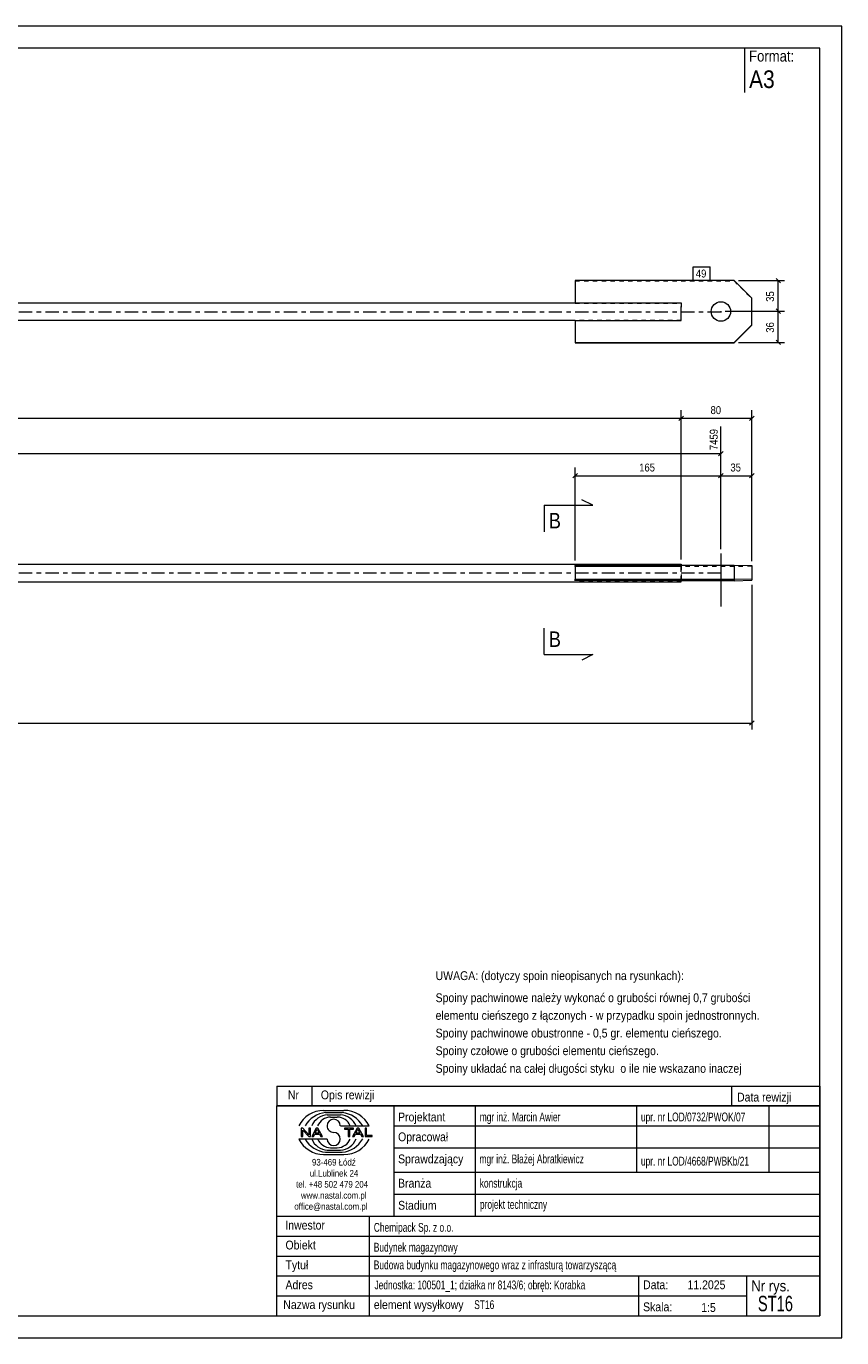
# Model space of a CAD drawing. Header units: millimetres. Extents: x 0 to 420, y 0 to 297.
# Tile 2 of 2: x 235 to 420, y 0 to 297. Entities that reach past the tile are written whole.
import ezdxf

# ---------------------------------------------------------------- set-up
doc = ezdxf.new("R2010")
doc.units = ezdxf.units.MM
for name, pattern in [('XKITLINE00', [0]), ('XKITLINE01', [4, 1, -1, 1, -1]), ('XKITLINE03', [6, 3, -1, 1, -1])]:
    doc.linetypes.add(name, pattern=pattern)
for name, color, linetype, lineweight in [('Arkusz rysunku', 3, 'Continuous', 0), ('Element', 2, 'Continuous', 0), ('Inny typ obiektu', 7, 'Continuous', 0), ('Przekrój', 7, 'Continuous', 0), ('Wymiar', 4, 'Continuous', 0), ('Znak elementu', 2, 'Continuous', 0), ('Śruba', 3, 'Continuous', 0)]:
    doc.layers.add(name, color=color, linetype=linetype, lineweight=lineweight)
doc.styles.add('ARIAL', font='ARIAL.TTF')

msp = doc.modelspace()

# ---------------------------------------------------------------- linework, layer by layer
at = {"layer": 'Arkusz rysunku', "linetype": 'XKITLINE00', "lineweight": 0}
for p, q in [((420, 297), (0, 297)), ((420, 297), (415, 297)), ((420, 0), (420, 297)), ((415, 292), (5, 292)), ((415, 5), (415, 292)), ((5, 5), (415, 5)), ((0, 0), (420, 0))]:
    msp.add_line(p, q, dxfattribs=at)
at = {"layer": 'Element', "linetype": 'XKITLINE00', "lineweight": 0}
for p, q in [((395.62, 239.4), (359.62, 239.4)), ((359.62, 239.4), (359.62, 234.36)), ((399.62, 235.4), (395.62, 239.4)), ((399.62, 229.33), (399.62, 235.4)), ((215.62, 234.36), (383.62, 234.36)), ((359.62, 234.4), (383.62, 234.4)), ((383.62, 234.4), (383.62, 233.52)), ((383.62, 233.52), (383.62, 233.36)), ((383.62, 231.26), (383.62, 233.36)), ((359.62, 230.36), (215.62, 230.36)), ((359.62, 230.4), (383.62, 230.4)), ((359.62, 230.4), (359.62, 225.33)), ((383.62, 230.4), (383.62, 231.26)), ((395.62, 225.41), (399.62, 229.4)), ((395.62, 225.33), (399.62, 229.33)), ((359.62, 225.41), (395.62, 225.41)), ((359.62, 225.33), (395.62, 225.33)), ((395.62, 225.41), (395.62, 225.33)), ((215.62, 175.21), (383.62, 175.21)), ((359.62, 174.98), (395.62, 174.98)), ((359.62, 174.98), (359.62, 171.66)), ((383.62, 175.21), (383.62, 174.98)), ((395.62, 174.98), (399.62, 174.88)), ((395.62, 174.98), (395.62, 171.78)), ((399.62, 174.88), (399.62, 171.54)), ((215.62, 171.21), (383.62, 171.21)), ((359.62, 171.78), (395.62, 171.78)), ((359.62, 171.66), (383.62, 171.66)), ((383.62, 171.66), (383.62, 171.64)), ((383.62, 171.48), (383.62, 171.64)), ((383.62, 171.21), (383.62, 171.48)), ((395.62, 171.44), (383.62, 171.44)), ((399.62, 171.68), (395.62, 171.78)), ((395.62, 171.44), (399.62, 171.54))]:
    msp.add_line(p, q, dxfattribs=at)
at = {"layer": 'Element', "linetype": 'XKITLINE01', "lineweight": 0}
for p, q in [((359.62, 239.32), (395.62, 239.32)), ((395.62, 239.4), (395.62, 239.32)), ((395.62, 239.32), (399.62, 235.32)), ((359.62, 234.36), (359.62, 234.32)), ((359.62, 234.32), (359.62, 234.36)), ((359.62, 234.32), (383.62, 234.32)), ((383.62, 234.36), (383.62, 233.52)), ((383.62, 231.26), (383.62, 233.52)), ((383.62, 230.36), (359.62, 230.36)), ((359.62, 230.33), (383.62, 230.33)), ((383.62, 230.63), (383.62, 231.26)), ((383.62, 230.36), (383.62, 231.26)), ((383.62, 230.33), (383.62, 230.4)), ((383.62, 230.33), (383.62, 230.4)), ((359.62, 174.86), (359.62, 174.98)), ((383.62, 174.86), (359.62, 174.86)), ((359.62, 174.64), (359.62, 174.76)), ((359.62, 174.76), (383.62, 174.76)), ((395.62, 174.64), (359.62, 174.64)), ((383.62, 171.48), (383.62, 174.98)), ((383.62, 174.76), (383.62, 174.86)), ((383.62, 174.86), (383.62, 171.66)), ((399.62, 174.74), (395.62, 174.64)), ((399.62, 174.88), (399.62, 174.74)), ((359.62, 171.44), (359.62, 171.78)), ((359.62, 171.56), (383.62, 171.56)), ((383.62, 171.44), (359.62, 171.44)), ((383.62, 171.64), (383.62, 171.78)), ((383.62, 171.56), (383.62, 171.64)), ((395.62, 171.78), (395.62, 171.44))]:
    msp.add_line(p, q, dxfattribs=at)
at = {"layer": 'Element', "linetype": 'XKITLINE03', "lineweight": 0}
for p, q in [((215.62, 232.36), (393.62, 232.36)), ((215.62, 173.21), (393.62, 173.21))]:
    msp.add_line(p, q, dxfattribs=at)
at = {"layer": 'Inny typ obiektu', "linetype": 'XKITLINE00', "lineweight": 0}
for p, q in [((398, 292), (398, 282)), ((292, 57), (292, 52.5)), ((292, 57), (415, 57)), ((300, 57), (300, 52.5)), ((395, 57), (395, 52.5)), ((415, 57), (415, 52.5)), ((415, 52.5), (292, 52.5)), ((292, 5), (292, 52.5)), ((292, 52.5), (415, 52.5)), ((302.62, 51.49), (307.23, 51.5)), ((303.07, 50.99), (306.86, 51)), ((303.46, 50.49), (306.45, 50.49)), ((318.5, 52.5), (318.5, 27.5)), ((337, 27.5), (337, 52.5)), ((373.5, 52.5), (373.5, 37.5)), ((403.5, 52.5), (403.5, 37.5)), ((415, 52.5), (415, 5)), ((304.2, 49.98), (305.73, 49.99)), ((306.42, 47.99), (312.98, 47.99)), ((318.5, 48), (415, 48)), ((303.43, 45.01), (297, 45.01)), ((297.93, 47.44), (297.57, 47.44)), ((297.57, 47.44), (297.57, 45.56)), ((297.57, 45.56), (297.9, 45.56)), ((297.9, 47.04), (299.29, 45.56)), ((297.9, 45.56), (297.9, 47.04)), ((299.31, 45.96), (297.93, 47.44)), ((299.29, 45.56), (299.65, 45.56)), ((299.65, 47.44), (299.31, 47.44)), ((299.31, 47.44), (299.31, 45.96)), ((299.65, 45.56), (299.65, 47.44)), ((300.96, 47.44), (299.94, 45.56)), ((299.94, 45.56), (300.31, 45.56)), ((300.31, 45.56), (300.61, 46.13)), ((300.61, 46.13), (301.71, 46.13)), ((300.71, 46.33), (301.14, 47.24)), ((301.6, 46.33), (300.71, 46.33)), ((301.33, 47.44), (300.96, 47.44)), ((301.14, 47.24), (301.6, 46.33)), ((302.41, 45.56), (301.33, 47.44)), ((301.71, 46.13), (302.02, 45.56)), ((302.02, 45.56), (302.41, 45.56)), ((309.43, 47.44), (307.34, 47.44)), ((307.34, 47.44), (307.34, 47.22)), ((307.34, 47.22), (308.21, 47.22)), ((308.21, 47.22), (308.21, 45.56)), ((308.21, 45.56), (308.56, 45.56)), ((308.56, 45.56), (308.56, 47.22)), ((308.56, 47.22), (309.43, 47.22)), ((310.21, 47.44), (309.2, 45.56)), ((309.2, 45.56), (309.57, 45.56)), ((309.43, 47.22), (309.43, 47.44)), ((309.57, 45.56), (309.86, 46.13)), ((309.86, 46.13), (310.96, 46.13)), ((309.96, 46.33), (310.39, 47.24)), ((310.86, 46.33), (309.96, 46.33)), ((310.59, 47.44), (310.21, 47.44)), ((310.4, 47.24), (310.39, 47.24)), ((310.4, 47.24), (310.86, 46.33)), ((311.67, 45.56), (310.59, 47.44)), ((310.96, 46.13), (311.27, 45.56)), ((311.27, 45.56), (311.67, 45.56)), ((312.36, 47.44), (312.01, 47.44)), ((312.01, 47.44), (312.01, 45.56)), ((312.01, 45.56), (313.66, 45.56)), ((312.36, 45.78), (312.36, 47.44)), ((313.66, 45.78), (312.36, 45.78)), ((313.66, 45.56), (313.66, 45.78)), ((303.07, 42.01), (306.86, 42)), ((303.46, 42.51), (306.45, 42.51)), ((304.2, 43.02), (305.73, 43.01)), ((318.5, 43), (415, 43)), ((302.62, 41.51), (307.23, 41.5)), ((318.5, 37.5), (415, 37.5)), ((318.5, 32.5), (415, 32.5)), ((292, 27.5), (415, 27.5)), ((313, 5), (313, 27.5)), ((292, 23), (415, 23)), ((292, 18.5), (415, 18.5)), ((292, 14), (415, 14)), ((374, 5), (374, 14)), ((398.5, 5), (398.5, 14)), ((292, 9.5), (398.5, 9.5)), ((292, 5), (415, 5))]:
    msp.add_line(p, q, dxfattribs=at)
for centre, radius, start, end in [((302.72, 45.08), 6.42, 90.8317, 153.0136), ((303.67, 45), 6.02, 95.7347, 150.2266), ((306.22, 46.41), 4.08, 22.7023, 86.7527), ((306.24, 44.98), 6.04, 29.8256, 84.1252), ((307.25, 45.07), 6.43, 27.0191, 90.199), ((303.7, 46.42), 4.07, 93.3428, 157.3393), ((304.33, 46.6), 3.38, 92.229, 155.8008), ((304.92, 47.99), 1.49, 0.0741, 179.9259), ((304.92, 47.99), 1.49, 179.9259, 270), ((305.59, 46.6), 3.39, 24.2351, 87.5913), ((302.72, 47.92), 6.42, 206.9864, 269.1683), ((303.67, 48), 6.02, 209.7734, 264.2653), ((303.7, 46.58), 4.07, 202.6607, 266.6572), ((304.33, 46.4), 3.38, 204.1992, 267.771), ((304.92, 45.01), 1.49, 180.0741, 359.9259), ((304.92, 45), 1.49, 0.0741, 90), ((305.59, 46.4), 3.39, 272.4087, 335.7649), ((306.22, 46.59), 4.08, 273.2473, 337.2977), ((306.24, 48.02), 6.04, 275.8748, 330.1744), ((307.25, 47.93), 6.43, 269.801, 332.9809)]:
    msp.add_arc(centre, radius, start, end, dxfattribs=at)
at = {"layer": 'Przekrój', "linetype": 'XKITLINE00', "lineweight": 0}
for p, q in [((352.62, 188.53), (352.62, 182.53)), ((352.62, 188.53), (358.62, 188.53)), ((358.62, 188.53), (363.62, 188.53)), ((363.62, 188.53), (361.12, 189.78)), ((352.62, 154.7), (352.62, 160.7)), ((352.62, 154.7), (358.62, 154.7)), ((358.62, 154.7), (363.62, 154.7)), ((363.62, 154.7), (361.12, 153.45))]:
    msp.add_line(p, q, dxfattribs=at)
at = {"layer": 'Wymiar', "linetype": 'XKITLINE00', "lineweight": 0}
for p, q in [((396.62, 239.4), (407.06, 239.4)), ((405.11, 239.91), (406.13, 238.89)), ((405.62, 232.47), (405.62, 239.4)), ((393.62, 232.47), (407.06, 232.47)), ((393.62, 232.47), (407.06, 232.47)), ((405.11, 232.98), (406.13, 231.96)), ((405.11, 232.98), (406.13, 231.96)), ((405.62, 225.41), (405.62, 232.47)), ((405.11, 225.91), (406.13, 224.9)), ((396.62, 225.41), (407.06, 225.41)), ((46.62, 208.21), (383.62, 208.21)), ((384.13, 208.72), (383.11, 207.7)), ((384.13, 208.72), (383.11, 207.7)), ((383.62, 176.21), (383.62, 210.07)), ((383.62, 176.21), (383.62, 210.07)), ((383.62, 208.21), (399.62, 208.21)), ((400.13, 208.72), (399.11, 207.7)), ((399.62, 175.88), (399.62, 210.07)), ((392.62, 178.61), (392.62, 206.37)), ((46.62, 200.21), (392.62, 200.21)), ((393.13, 200.72), (392.11, 199.7)), ((359.62, 175.98), (359.62, 197.07)), ((392.62, 178.61), (392.62, 197.07)), ((392.62, 178.61), (392.62, 197.07)), ((399.62, 175.88), (399.62, 197.07)), ((360.13, 195.72), (359.11, 194.7)), ((359.62, 195.21), (392.62, 195.21)), ((393.13, 195.72), (392.11, 194.7)), ((393.13, 195.72), (392.11, 194.7)), ((392.62, 195.21), (399.62, 195.21)), ((400.13, 195.72), (399.11, 194.7)), ((399.62, 170.54), (399.62, 137.77)), ((400.13, 139.72), (399.11, 138.7)), ((26.62, 139.21), (399.62, 139.21))]:
    msp.add_line(p, q, dxfattribs=at)
at = {"layer": 'Znak elementu', "linetype": 'XKITLINE00', "lineweight": 0}
for p, q in [((386.35, 242.5), (390.22, 242.5)), ((386.35, 239.5), (386.35, 242.5)), ((390.22, 239.5), (390.22, 242.5)), ((386.35, 239.5), (390.22, 239.5))]:
    msp.add_line(p, q, dxfattribs=at)
at = {"layer": 'Śruba', "linetype": 'XKITLINE00', "lineweight": 0}
for p, q in [((392.62, 232.47), (392.62, 232.18)), ((392.62, 177.61), (392.62, 165.61))]:
    msp.add_line(p, q, dxfattribs=at)
msp.add_circle((392.62, 232.4), 2.2, dxfattribs=at)

# ---------------------------------------------------------------- texts
at = {"layer": 'Inny typ obiektu', "style": 'ARIAL'}
for s, height, width, p in [('Format:', 2.5, 0.85, (399, 289)), ('A3', 4, 0.85, (399, 283)), ('UWAGA: (dotyczy spoin nieopisanych na rysunkach):', 2, 0.85, (328, 81)), ('Spoiny pachwinowe należy wykonać o grubości równej 0,7 grubości', 2, 0.85, (328, 76)), ('elementu cieńszego z łączonych - w przypadku spoin jednostronnych.', 2, 0.85, (328, 72)), ('Spoiny pachwinowe obustronne - 0,5 gr. elementu cieńszego.', 2, 0.85, (328, 68)), ('Spoiny czołowe o grubości elementu cieńszego.', 2, 0.85, (328, 64)), ('Spoiny układać na całej długości styku  o ile nie wskazano inaczej', 2, 0.85, (328, 60)), ('Nr', 2, 0.85, (294.54, 54)), ('Opis rewizji', 2, 0.85, (302, 54)), ('Data rewizji', 2, 0.85, (396.28, 53.5)), ('Projektant', 2, 0.85, (319.5, 49)), ('mgr inż. Marcin Awier', 2, 0.68, (338, 49)), ('upr. nr LOD/0732/PWOK/07', 2, 0.68, (374.5, 49)), ('Opracował', 2, 0.85, (319.5, 44.5)), ('Sprawdzający', 2, 0.85, (319.5, 39.5)), ('mgr inż. Błażej Abratkiewicz', 2, 0.68, (337.94, 39.5)), ('93-469 Łódź', 1.5, 0.85, (300, 39)), ('upr. nr LOD/4668/PWBKb/21', 2, 0.68, (374.5, 39)), ('ul.Lublinek 24', 1.5, 0.85, (299.5, 36.5)), ('Branża', 2, 0.85, (319.5, 34)), ('konstrukcja', 2, 0.68, (338, 34)), ('tel. +48 502 479 204', 1.5, 0.85, (296.41, 34)), ('www.nastal.com.pl', 1.5, 0.85, (297.5, 31.5)), ('office@nastal.com.pl', 1.5, 0.85, (296, 29)), ('Stadium', 2, 0.85, (319.5, 29)), ('projekt techniczny', 2, 0.68, (338.04, 29.19)), ('Inwestor', 2, 0.85, (293.96, 24.5)), ('Chemipack Sp. z o.o.', 2, 0.68, (314, 24)), ('Obiekt', 2, 0.85, (294, 20)), ('Budynek magazynowy', 2, 0.68, (314, 19.5)), ('Tytuł', 2, 0.85, (294, 15.5)), ('Budowa budynku magazynowego wraz z infrasturą towarzyszącą', 2, 0.68, (314, 15.5)), ('Adres', 2, 0.85, (294, 11)), ('Jednostka: 100501_1; działka nr 8143/6; obręb: Korabka', 2, 0.68, (314.16, 10.96)), ('Data:', 2, 0.85, (375, 11)), ('11.2025', 2, 0.85, (385.06, 11)), ('Nr rys.', 2.5, 0.85, (399.5, 10.5)), ('ST16', 3.5, 0.68, (401, 6)), ('Nazwa rysunku', 2, 0.85, (293.5, 6.5)), ('element wysyłkowy', 2, 0.85, (314, 6.5)), ('ST16', 2, 0.68, (336.75, 6.5)), ('Skala:', 2, 0.85, (375, 6)), ('1:5', 2, 0.85, (388.16, 5.85))]:
    msp.add_text(s, height=height, dxfattribs=dict(at, width=width)).set_placement(p)
at = {"layer": 'Przekrój', "style": 'ARIAL', "width": 0.85}
for p in [(353.62, 183.28), (353.62, 156.45)]:
    msp.add_text('B', height=3.5, dxfattribs=at).set_placement(p)
at = {"layer": 'Wymiar', "style": 'ARIAL', "width": 0.85}
for s, p in [('35', (404.66, 234.6)), ('36', (404.66, 227.6)), ('7459', (391.9, 201.03))]:
    msp.add_text(s, height=1.8, rotation=90.0002, dxfattribs=at).set_placement(p)
for s, p in [('80', (390.28, 209.17)), ('165', (374.12, 196.17)), ('35', (394.78, 196.17))]:
    msp.add_text(s, height=1.8, dxfattribs=at).set_placement(p)
at = {"layer": 'Znak elementu', "style": 'ARIAL', "width": 0.85}
msp.add_text('49', height=1.8, dxfattribs=at).set_placement((386.95, 240.1))

doc.saveas('drawing.dxf')
